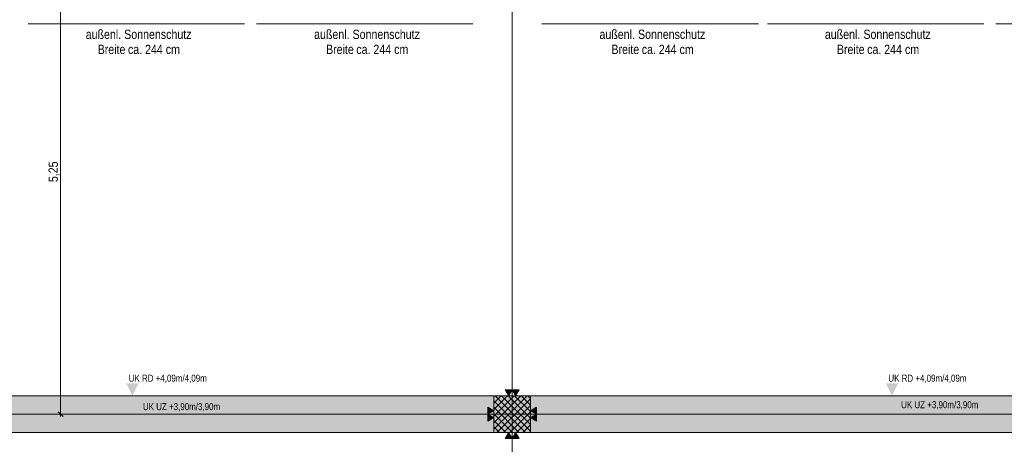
# Model space of a CAD drawing. Extents: x -620 to 300, y 62 to 1162.
# Tile 13 of 49: x -398 to -184, y 213 to 305. Entities that reach past the tile are written whole.
import ezdxf
from ezdxf.lldxf.tags import DXFTag

# ---------------------------------------------------------------- set-up
doc = ezdxf.new("R2010")
doc.units = 0
doc.layers.get('0').update_dxf_attribs({"lineweight": 13})
for name, color, linetype, lineweight, true_color in [('00_Beschriftung UZ', 3, 'Continuous', 35, 0x00ff00), ('30 -33 Aussenwände- 3 Aussenstützen', 7, 'Continuous', 50, 0x0000dd), ('30 -35 Decken- 1 Konstruktion-Träger- Stahlbeton', 7, 'Continuous', 13, 0x33aa00), ('70 -72 Beschriftung- 1 Beschriftung allgemein', 7, 'Continuous', 9, 0xff6633), ('70 -72 Beschriftung- 2 Beschriftung Bauteile', 7, 'Continuous', 9, 0x9999ff), ('70 -76 Bemaßung- 2 Allgemein', 9, 'Continuous', 5, 0x808080), ('iwb_Schraffur_Unterzug', 7, 'Continuous', 5, 0xffffcc)]:
    doc.layers.add(name, color=color, linetype=linetype, lineweight=lineweight, true_color=true_color)
doc.layers.add('70 -71 Achsen- 1 Gebäudeachsen', color=7, linetype='STRICHPUNKT2-A06G945V8I', lineweight=18)
doc.styles.get("Standard").update_dxf_attribs({"font": 'ARIALN.TTF'})
tags = doc.linetypes.add('fein_strichliert-A06G945W8I', pattern=[4, 1, -2, 1]).pattern_tags.tags
tags[8:9] = [DXFTag(74, 4), DXFTag(75, 0), DXFTag(340, '0'), DXFTag(46, 0.0), DXFTag(50, 0.0), DXFTag(44, 0.0), DXFTag(45, 0.0)]
tags[6:7] = [DXFTag(74, 4), DXFTag(75, 0), DXFTag(340, '0'), DXFTag(46, 0.0), DXFTag(50, 0.0), DXFTag(44, 0.0), DXFTag(45, 0.0)]
tags[4:5] = [DXFTag(74, 4), DXFTag(75, 0), DXFTag(340, '0'), DXFTag(46, 0.0), DXFTag(50, 0.0), DXFTag(44, 0.0), DXFTag(45, 0.0)]
tags = doc.linetypes.add('STRICHPUNKT2-A06G945V8I', pattern=[12.7, 6.35, -3.175, 0, -3.175]).pattern_tags.tags
tags[10:11] = [DXFTag(74, 4), DXFTag(75, 0), DXFTag(340, '0'), DXFTag(46, 0.0), DXFTag(50, 0.0), DXFTag(44, 0.0), DXFTag(45, 0.0)]
tags[8:9] = [DXFTag(74, 4), DXFTag(75, 0), DXFTag(340, '0'), DXFTag(46, 0.0), DXFTag(50, 0.0), DXFTag(44, 0.0), DXFTag(45, 0.0)]
tags[6:7] = [DXFTag(74, 4), DXFTag(75, 0), DXFTag(340, '0'), DXFTag(46, 0.0), DXFTag(50, 0.0), DXFTag(44, 0.0), DXFTag(45, 0.0)]
tags[4:5] = [DXFTag(74, 4), DXFTag(75, 0), DXFTag(340, '0'), DXFTag(46, 0.0), DXFTag(50, 0.0), DXFTag(44, 0.0), DXFTag(45, 0.0)]

# ---------------------------------------------------------------- blocks, each defined once
blk = doc.blocks.new('Referenz-A06G945X8I')
at = {"layer": '00_Beschriftung UZ', "color": 0, "lineweight": -2}
for points in [[(-374.41, 226.12), (-373.08, 223.45), (-371.74, 226.12)], [(-209.41, 226.12), (-208.08, 223.45), (-206.74, 226.12)], [(-374.41, 220.78), (-373.08, 223.45), (-371.74, 220.78)], [(-209.41, 220.78), (-208.08, 223.45), (-206.74, 220.78)]]:
    blk.add_solid(points, dxfattribs=at)
at = {"layer": '30 -33 Aussenwände- 3 Aussenstützen', "color": 0, "lineweight": -2}
for p, q in [((-294.58, 223.25), (-294.38, 223.45)), ((-294.58, 221.84), (-292.96, 223.45)), ((-294.58, 220.42), (-291.55, 223.45)), ((-294.58, 219.01), (-290.13, 223.45)), ((-294.58, 217.59), (-288.72, 223.45)), ((-294.58, 216.18), (-287.3, 223.45)), ((-294.27, 223.45), (-286.58, 215.76)), ((-293.89, 215.45), (-286.58, 222.76)), ((-292.86, 223.45), (-286.58, 217.18)), ((-291.44, 223.45), (-286.58, 218.59)), ((-290.03, 223.45), (-286.58, 220)), ((-288.61, 223.45), (-286.58, 221.42)), ((-287.2, 223.45), (-286.58, 222.83)), ((-294.58, 222.35), (-287.69, 215.45)), ((-294.58, 220.93), (-289.1, 215.45)), ((-292.48, 215.45), (-286.58, 221.35)), ((-290.58, 218.45), (-290.58, 220.45)), ((-294.58, 219.52), (-290.51, 215.45)), ((-291.58, 219.45), (-289.58, 219.45)), ((-291.06, 215.45), (-286.58, 219.94)), ((-289.65, 215.45), (-286.58, 218.52)), ((-294.58, 218.1), (-291.93, 215.45)), ((-294.58, 216.69), (-293.34, 215.45)), ((-288.23, 215.45), (-286.58, 217.11)), ((-286.82, 215.45), (-286.58, 215.69))]:
    blk.add_line(p, q, dxfattribs=at)
at = {"layer": '30 -33 Aussenwände- 3 Aussenstützen', "color": 0, "linetype": 'Continuous', "lineweight": -2, "ltscale": 0.13}
for p, q in [((-294.58, 223.45), (-294.58, 215.45)), ((-286.58, 223.45), (-294.58, 223.45)), ((-286.58, 215.45), (-286.58, 223.45)), ((-294.58, 215.45), (-286.58, 215.45))]:
    blk.add_line(p, q, dxfattribs=at)
at = {"layer": '30 -35 Decken- 1 Konstruktion-Träger- Stahlbeton', "color": 0, "linetype": 'fein_strichliert-A06G945W8I', "lineweight": -2, "ltscale": 0.13}
for p, q in [((-451.58, 223.45), (35.42, 223.45)), ((-451.58, 215.45), (35.42, 215.45))]:
    blk.add_line(p, q, dxfattribs=at)
at = {"layer": '70 -71 Achsen- 1 Gebäudeachsen', "color": 0, "linetype": 'STRICHPUNKT2-A06G945V8I', "lineweight": -2, "ltscale": 0.13}
for p, q in [((-290.58, 1084.39), (-290.58, 84.95)), ((-538.63, 219.45), (76.5, 219.45))]:
    blk.add_line(p, q, dxfattribs=at)
at = {"layer": '70 -72 Beschriftung- 1 Beschriftung allgemein', "color": 0, "linetype": 'Continuous', "lineweight": -2, "ltscale": 0.13}
for p, q in [((-395.68, 304.19), (-348.68, 304.19)), ((-346.08, 304.19), (-299.08, 304.19)), ((-284.1, 304.19), (-237.1, 304.19)), ((-235.14, 304.19), (-188.14, 304.19)), ((-185.54, 304.19), (-138.54, 304.19))]:
    blk.add_line(p, q, dxfattribs=at)
at = {"layer": '70 -72 Beschriftung- 2 Beschriftung Bauteile', "color": 0, "lineweight": -2}
for p, q in [((-291.33, 223.45), (-292.08, 224.75)), ((-292.08, 224.75), (-290.58, 224.75)), ((-290.58, 224.75), (-291.33, 223.45)), ((-289.83, 223.45), (-290.58, 224.75)), ((-290.58, 224.75), (-289.08, 224.75)), ((-289.08, 224.75), (-289.83, 223.45)), ((-295.88, 220.95), (-294.58, 220.2)), ((-295.88, 219.45), (-295.88, 220.95)), ((-286.58, 220.2), (-285.28, 220.95)), ((-285.28, 220.95), (-285.28, 219.45)), ((-294.58, 220.2), (-295.88, 219.45)), ((-295.88, 219.45), (-294.58, 218.7)), ((-295.88, 217.95), (-295.88, 219.45)), ((-294.58, 218.7), (-295.88, 217.95)), ((-285.28, 219.45), (-286.58, 220.2)), ((-286.58, 218.7), (-285.28, 219.45)), ((-285.28, 217.95), (-286.58, 218.7)), ((-285.28, 219.45), (-285.28, 217.95)), ((-292.08, 214.15), (-291.33, 215.45)), ((-290.58, 214.15), (-292.08, 214.15)), ((-291.33, 215.45), (-290.58, 214.15)), ((-290.58, 214.15), (-289.83, 215.45)), ((-289.08, 214.15), (-290.58, 214.15)), ((-289.83, 215.45), (-289.08, 214.15))]:
    blk.add_line(p, q, dxfattribs=at)
for points in [[(-291.33, 223.45), (-292.08, 224.75), (-291.33, 224.75)], [(-291.33, 223.45), (-291.33, 224.75), (-290.58, 224.75)], [(-289.83, 223.45), (-290.58, 224.75), (-289.83, 224.75)], [(-289.83, 223.45), (-289.83, 224.75), (-289.08, 224.75)], [(-295.88, 219.45), (-295.88, 220.95), (-294.58, 220.2)], [(-285.28, 219.45), (-286.58, 220.2), (-285.28, 220.95)], [(-295.88, 217.95), (-295.88, 219.45), (-294.58, 218.7)], [(-285.28, 217.95), (-286.58, 218.7), (-285.28, 219.45)], [(-291.33, 214.15), (-292.08, 214.15), (-291.33, 215.45)], [(-291.33, 214.15), (-291.33, 215.45), (-290.58, 214.15)], [(-289.83, 214.15), (-290.58, 214.15), (-289.83, 215.45)], [(-289.83, 214.15), (-289.83, 215.45), (-289.08, 214.15)]]:
    blk.add_solid(points, dxfattribs=at)
at = {"layer": '70 -76 Bemaßung- 2 Allgemein', "color": 0, "linetype": 'Continuous', "lineweight": -2, "ltscale": 0.13}
for p, q in [((-388.64, 220.51), (-388.64, 323.39)), ((-388.64, 218.95), (-388.64, 220.51)), ((-390.64, 219.45), (-387.64, 219.45)), ((-388.11, 218.92), (-389.17, 219.98))]:
    blk.add_line(p, q, dxfattribs=at)
at = {"layer": '00_Beschriftung UZ', "color": 0, "linetype": 'ByBlock', "lineweight": -2, "ltscale": 0.13, "char_height": 1.5103, "attachment_point": 1}
for s, insert in [('{\\fArial Narrow;UK RD +4,09m/4,09m}', (-373.86, 228)), ('{\\fArial Narrow;UK RD +4,09m/4,09m}', (-208.86, 228)), ('{\\fArial Narrow;UK UZ +3,90m/3,90m}', (-370.77, 221.83)), ('{\\fArial Narrow;UK UZ +3,90m/3,90m}', (-206.09, 222.25))]:
    blk.add_mtext(s, dxfattribs=dict(at, insert=insert))
at = {"layer": '70 -72 Beschriftung- 1 Beschriftung allgemein', "color": 0, "linetype": 'Continuous', "lineweight": -2, "ltscale": 0.13, "char_height": 2.0138, "attachment_point": 1}
for s, insert in [('{\\fArial Narrow;außenl.}', (-383.19, 302.89)), ('{\\fArial Narrow;Sonnenschutz}', (-374.83, 302.89)), ('{\\fArial Narrow;außenl.}', (-333.59, 302.89)), ('{\\fArial Narrow;Sonnenschutz}', (-325.23, 302.89)), ('{\\fArial Narrow;außenl.}', (-271.61, 302.89)), ('{\\fArial Narrow;Sonnenschutz}', (-263.24, 302.89)), ('{\\fArial Narrow;außenl.}', (-222.65, 302.89)), ('{\\fArial Narrow;Sonnenschutz}', (-214.28, 302.89)), ('{\\fArial Narrow;Breite}', (-380.59, 299.62)), ('{\\fArial Narrow;244}', (-370.31, 299.62)), ('{\\fArial Narrow;Breite}', (-330.99, 299.62)), ('{\\fArial Narrow;244}', (-320.71, 299.62)), ('{\\fArial Narrow;Breite}', (-269.01, 299.62)), ('{\\fArial Narrow;244}', (-258.73, 299.62)), ('{\\fArial Narrow;Breite}', (-220.05, 299.62)), ('{\\fArial Narrow;244}', (-209.77, 299.62)), ('{\\fArial Narrow;ca.}', (-374.01, 299.62)), ('{\\fArial Narrow;cm}', (-365.8, 299.62)), ('{\\fArial Narrow;ca.}', (-324.41, 299.62)), ('{\\fArial Narrow;cm}', (-316.2, 299.62)), ('{\\fArial Narrow;ca.}', (-262.42, 299.62)), ('{\\fArial Narrow;cm}', (-254.21, 299.62)), ('{\\fArial Narrow;ca.}', (-213.46, 299.62)), ('{\\fArial Narrow;cm}', (-205.25, 299.62))]:
    blk.add_mtext(s, dxfattribs=dict(at, insert=insert))
at = {"layer": '70 -76 Bemaßung- 2 Allgemein', "color": 0, "linetype": 'Continuous', "lineweight": -2, "ltscale": 0.13, "insert": (-391.26, 269.8), "char_height": 2.0138, "attachment_point": 1, "rotation": 90}
blk.add_mtext('{\\fArial Narrow;5,25}', dxfattribs=at)
blk = doc.blocks.new('Referenz-A06G945Z8I')
at = {"layer": 'iwb_Schraffur_Unterzug', "linetype": 'Continuous', "ltscale": 0.13}
for points in [[(-447.2, 219.45), (-447.2, 223.45), (76.5, 223.45)], [(-447.2, 219.45), (76.5, 223.45), (76.5, 220.52)], [(-447.2, 219.45), (76.5, 220.52), (76.5, 218.39)], [(-447.2, 219.45), (76.5, 218.39), (76.5, 215.45)], [(-447.2, 219.45), (76.5, 215.45), (-447.2, 215.45)]]:
    blk.add_solid(points, dxfattribs=at)

msp = doc.modelspace()

# ---------------------------------------------------------------- block references
at = {"color": 8, "lineweight": 13, "ltscale": 0.13, "true_color": 0x808080}
msp.add_blockref('Referenz-A06G945X8I', (0, 0), dxfattribs=at)
at = {"color": 8, "lineweight": 25, "ltscale": 0.25, "true_color": 0x808080}
msp.add_blockref('Referenz-A06G945Z8I', (0, 0), dxfattribs=at)

doc.saveas('drawing.dxf')
